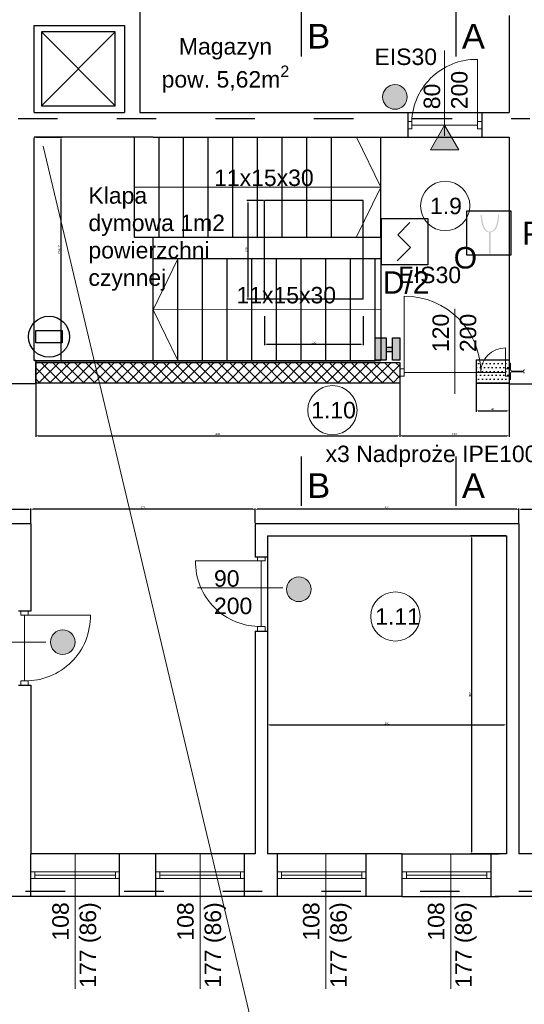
# Model space of a CAD drawing. Header units: millimetres. Extents: x 509 to 36614, y 492 to 3401.
# Tile 15 of 41: x 10505 to 11119, y 1157 to 2355. Entities that reach past the tile are written whole.
import ezdxf
from ezdxf.enums import TextEntityAlignment as Align

# ---------------------------------------------------------------- set-up
doc = ezdxf.new("R2010")
doc.units = ezdxf.units.MM
doc.linetypes.add('ACAD_ISO03W100', pattern=[30, 12, -18])
for name, color, linetype, lineweight in [('kreskowanie', 252, 'Continuous', 5), ('oddymianie', 5, 'Continuous', 20), ('opisy', 5, 'Continuous', 5), ('RAMKA 100', 198, 'Continuous', 15), ('sciany', 7, 'Continuous', 40), ('stolarka', 3, 'Continuous', 9), ('Wymiar', 7, 'Continuous', 5), ('wymiary', 6, 'Continuous', 5), ('WYŁACZNIK', 1, 'Continuous', 18), ('ściany nośne', 1, 'Continuous', 25)]:
    doc.layers.add(name, color=color, linetype=linetype, lineweight=lineweight)
for name, color, linetype in [('mcr_automatyka', 30, 'Continuous'), ('SIEMENS_adres', 7, 'Continuous'), ('SIEMENS_adres_csp', 7, 'Continuous'), ('SIEMENS_czujki', 1, 'Continuous'), ('SIEMENS_grupa', 5, 'Continuous'), ('SIEMENS_komentarze', 7, 'Continuous')]:
    doc.layers.add(name, color=color, linetype=linetype)
doc.styles.add('ARIAL', font='arial.ttf')
doc.styles.add('MtXpl_romans_shx', font='romans.shx')
doc.styles.add('OPS_Arial', font='txt')
doc.styles.get("Standard").update_dxf_attribs({"font": 'ARIAL.TTF'})
doc.dimstyles.new('ISO-25', dxfattribs={"dimtxt": 2.5, "dimasz": 2.5, "dimexe": 1.25, "dimexo": 0.625, "dimtad": 1, "dimtxsty": 'Standard', "dimcen": 2.5, "dimadec": 0, "dimazin": 0, "dimtfac": 1, "dimtmove": 0, "dimatfit": 3, "dimfxl": 0, "dimarcsym": 0})

# ---------------------------------------------------------------- blocks, each defined once
blk = doc.blocks.new('*D317')
at = {"layer": 'Defpoints', "color": 0}
for p in [(10967.2, 1912.6), (11100.2, 1916.7), (11100.2, 1848.5)]:
    blk.add_point(p, dxfattribs=at)
at = {"layer": 'wymiary', "color": 0, "lineweight": -2}
for p, q in [((10967.2, 1912), (10967.2, 1847.3)), ((11100.2, 1916.1), (11100.2, 1847.3)), ((10969.7, 1848.5), (11097.7, 1848.5))]:
    blk.add_line(p, q, dxfattribs=at)
at = {"layer": 'wymiary', "color": 0}
for points in [[(10969.7, 1848.9), (10969.7, 1848.1), (10967.2, 1848.5)], [(11097.7, 1848.1), (11097.7, 1848.9), (11100.2, 1848.5)]]:
    blk.add_solid(points, dxfattribs=at)
at = {"layer": 'wymiary', "color": 0, "insert": (11033.7, 1850.4), "char_height": 2.5, "attachment_point": 5}
blk.add_mtext('133', dxfattribs=at)
blk = doc.blocks.new('*D318')
at = {"layer": 'Defpoints', "color": 0}
for p in [(10524.2, 1912.6), (10967.2, 1912.6), (10967.2, 1848.5)]:
    blk.add_point(p, dxfattribs=at)
at = {"layer": 'wymiary', "color": 0, "lineweight": -2}
for p, q in [((10524.2, 1912), (10524.2, 1847.3)), ((10967.2, 1912), (10967.2, 1847.3)), ((10526.7, 1848.5), (10964.7, 1848.5))]:
    blk.add_line(p, q, dxfattribs=at)
at = {"layer": 'wymiary', "color": 0}
for points in [[(10526.7, 1848.9), (10526.7, 1848.1), (10524.2, 1848.5)], [(10964.7, 1848.1), (10964.7, 1848.9), (10967.2, 1848.5)]]:
    blk.add_solid(points, dxfattribs=at)
at = {"layer": 'wymiary', "color": 0, "insert": (10745.7, 1850.4), "char_height": 2.5, "attachment_point": 5}
blk.add_mtext('443', dxfattribs=at)
blk = doc.blocks.new('*D319')
at = {"layer": 'Defpoints', "color": 0}
for p in [(11060.2, 1912.6), (11100.2, 1912.6), (11100.2, 1878.9)]:
    blk.add_point(p, dxfattribs=at)
at = {"layer": 'wymiary', "color": 0, "lineweight": -2}
for p, q in [((11060.2, 1912), (11060.2, 1877.6)), ((11100.2, 1912), (11100.2, 1877.6)), ((11062.7, 1878.9), (11097.7, 1878.9))]:
    blk.add_line(p, q, dxfattribs=at)
at = {"layer": 'wymiary', "color": 0}
for points in [[(11062.7, 1879.3), (11062.7, 1878.4), (11060.2, 1878.9)], [(11097.7, 1878.4), (11097.7, 1879.3), (11100.2, 1878.9)]]:
    blk.add_solid(points, dxfattribs=at)
at = {"layer": 'wymiary', "color": 0, "insert": (11080.2, 1880.8), "char_height": 2.5, "attachment_point": 5}
blk.add_mtext('40', dxfattribs=at)
blk = doc.blocks.new('*D320')
at = {"layer": 'Defpoints', "color": 0}
for p in [(10524.2, 2211.8), (10555.1, 2211.8), (10524.2, 1937.7)]:
    blk.add_point(p, dxfattribs=at)
at = {"layer": 'wymiary', "color": 0, "lineweight": -2}
for p, q in [((10524.9, 2211.8), (10556.3, 2211.8)), ((10555.1, 1940.2), (10555.1, 2209.3)), ((10524.9, 1937.7), (10556.3, 1937.7))]:
    blk.add_line(p, q, dxfattribs=at)
at = {"layer": 'wymiary', "color": 0}
for points in [[(10555.5, 2209.3), (10554.6, 2209.3), (10555.1, 2211.8)], [(10554.6, 1940.2), (10555.5, 1940.2), (10555.1, 1937.7)]]:
    blk.add_solid(points, dxfattribs=at)
at = {"layer": 'wymiary', "color": 0, "insert": (10552.9, 2074.8), "char_height": 2.5, "attachment_point": 5, "rotation": 90}
blk.add_mtext('274,17', dxfattribs=at)
blk = doc.blocks.new('*D356')
at = {"layer": 'Defpoints', "color": 0}
for p in [(10806.2, 1726.8), (11097.2, 1726.8), (11097.2, 1496.6)]:
    blk.add_point(p, dxfattribs=at)
at = {"layer": 'wymiary', "color": 0, "lineweight": -2}
for p, q in [((10806.2, 1726.2), (10806.2, 1495.4)), ((11097.2, 1726.2), (11097.2, 1495.4)), ((10808.7, 1496.6), (11094.7, 1496.6))]:
    blk.add_line(p, q, dxfattribs=at)
at = {"layer": 'wymiary', "color": 0}
for points in [[(10808.7, 1497.1), (10808.7, 1496.2), (10806.2, 1496.6)], [(11094.7, 1496.2), (11094.7, 1497.1), (11097.2, 1496.6)]]:
    blk.add_solid(points, dxfattribs=at)
at = {"layer": 'wymiary', "color": 0, "insert": (10951.7, 1498.5), "char_height": 2.5, "attachment_point": 5}
blk.add_mtext('291', dxfattribs=at)
blk = doc.blocks.new('*D357')
at = {"layer": 'Defpoints', "color": 0}
for p in [(11097.2, 1726.8), (11054.6, 1339.8), (11097.2, 1339.8)]:
    blk.add_point(p, dxfattribs=at)
at = {"layer": 'wymiary', "color": 0, "lineweight": -2}
for p, q in [((11096.6, 1726.8), (11053.3, 1726.8)), ((11054.6, 1724.3), (11054.6, 1342.3)), ((11096.6, 1339.8), (11053.3, 1339.8))]:
    blk.add_line(p, q, dxfattribs=at)
at = {"layer": 'wymiary', "color": 0}
for points in [[(11055, 1724.3), (11054.2, 1724.3), (11054.6, 1726.8)], [(11054.2, 1342.3), (11055, 1342.3), (11054.6, 1339.8)]]:
    blk.add_solid(points, dxfattribs=at)
at = {"layer": 'wymiary', "color": 0, "insert": (11052.7, 1533.3), "char_height": 2.5, "attachment_point": 5, "rotation": 90}
blk.add_mtext('387', dxfattribs=at)
blk = doc.blocks.new('*D359')
at = {"layer": 'Defpoints', "color": 0}
for p in [(11382.2, 1758.9), (11112.2, 1741.8), (11382.2, 1741.8)]:
    blk.add_point(p, dxfattribs=at)
at = {"layer": 'wymiary', "color": 0, "lineweight": -2}
for p, q in [((11112.2, 1742.4), (11112.2, 1760.1)), ((11114.7, 1758.9), (11379.7, 1758.9)), ((11382.2, 1742.4), (11382.2, 1760.1))]:
    blk.add_line(p, q, dxfattribs=at)
at = {"layer": 'wymiary', "color": 0}
for points in [[(11114.7, 1759.3), (11114.7, 1758.4), (11112.2, 1758.9)], [(11379.7, 1758.4), (11379.7, 1759.3), (11382.2, 1758.9)]]:
    blk.add_solid(points, dxfattribs=at)
at = {"layer": 'wymiary', "color": 0, "insert": (11247.2, 1760.8), "char_height": 2.5, "attachment_point": 5}
blk.add_mtext('270', dxfattribs=at)
blk = doc.blocks.new('*D360')
at = {"layer": 'Defpoints', "color": 0}
for p in [(10791.2, 1758.9), (10791.2, 1741.8), (11112.2, 1741.8)]:
    blk.add_point(p, dxfattribs=at)
at = {"layer": 'wymiary', "color": 0, "lineweight": -2}
for p, q in [((10791.2, 1742.4), (10791.2, 1760.1)), ((11109.7, 1758.9), (10793.7, 1758.9)), ((11112.2, 1742.4), (11112.2, 1760.1))]:
    blk.add_line(p, q, dxfattribs=at)
at = {"layer": 'wymiary', "color": 0}
for points in [[(10793.7, 1759.3), (10793.7, 1758.4), (10791.2, 1758.9)], [(11109.7, 1758.4), (11109.7, 1759.3), (11112.2, 1758.9)]]:
    blk.add_solid(points, dxfattribs=at)
at = {"layer": 'wymiary', "color": 0, "insert": (10951.7, 1760.8), "char_height": 2.5, "attachment_point": 5}
blk.add_mtext('321', dxfattribs=at)
blk = doc.blocks.new('*D361')
at = {"layer": 'Defpoints', "color": 0}
for p in [(10518.2, 1758.9), (10518.2, 1741.8), (10791.2, 1741.8)]:
    blk.add_point(p, dxfattribs=at)
at = {"layer": 'wymiary', "color": 0, "lineweight": -2}
for p, q in [((10518.2, 1742.4), (10518.2, 1760.1)), ((10788.7, 1758.9), (10520.7, 1758.9)), ((10791.2, 1742.4), (10791.2, 1760.1))]:
    blk.add_line(p, q, dxfattribs=at)
at = {"layer": 'wymiary', "color": 0}
for points in [[(10520.7, 1759.3), (10520.7, 1758.4), (10518.2, 1758.9)], [(10788.7, 1758.4), (10788.7, 1759.3), (10791.2, 1758.9)]]:
    blk.add_solid(points, dxfattribs=at)
at = {"layer": 'wymiary', "color": 0, "insert": (10654.7, 1760.8), "char_height": 2.5, "attachment_point": 5}
blk.add_mtext('273', dxfattribs=at)
blk = doc.blocks.new('*D362')
at = {"layer": 'Defpoints', "color": 0}
for p in [(10518.2, 1758.9), (10211.2, 1741.8), (10518.2, 1741.8)]:
    blk.add_point(p, dxfattribs=at)
at = {"layer": 'wymiary', "color": 0, "lineweight": -2}
for p, q in [((10211.2, 1742.4), (10211.2, 1760.1)), ((10213.7, 1758.9), (10515.7, 1758.9)), ((10518.2, 1742.4), (10518.2, 1760.1))]:
    blk.add_line(p, q, dxfattribs=at)
at = {"layer": 'wymiary', "color": 0}
for points in [[(10213.7, 1759.3), (10213.7, 1758.4), (10211.2, 1758.9)], [(10515.7, 1758.4), (10515.7, 1759.3), (10518.2, 1758.9)]]:
    blk.add_solid(points, dxfattribs=at)
at = {"layer": 'wymiary', "color": 0, "insert": (10364.7, 1760.8), "char_height": 2.5, "attachment_point": 5}
blk.add_mtext('307', dxfattribs=at)
blk = doc.blocks.new('*D372')
at = {"layer": 'Defpoints', "color": 0}
for p in [(10802.7, 1994.5), (10922.7, 1994.5), (10922.7, 1959.9)]:
    blk.add_point(p, dxfattribs=at)
at = {"layer": 'opisy', "color": 0, "lineweight": -2}
for p, q in [((10802.7, 1993.9), (10802.7, 1958.6)), ((10922.7, 1993.9), (10922.7, 1958.6)), ((10805.2, 1959.9), (10920.2, 1959.9))]:
    blk.add_line(p, q, dxfattribs=at)
at = {"layer": 'opisy', "color": 0}
for points in [[(10805.2, 1960.3), (10805.2, 1959.5), (10802.7, 1959.9)], [(10920.2, 1959.5), (10920.2, 1960.3), (10922.7, 1959.9)]]:
    blk.add_solid(points, dxfattribs=at)
at = {"layer": 'opisy', "color": 0, "lineweight": 5, "insert": (10862.7, 1961.8), "char_height": 2.5, "attachment_point": 5}
blk.add_mtext('120', dxfattribs=at)
blk = doc.blocks.new('*D373')
at = {"layer": 'Defpoints', "color": 0}
for p in [(10802.1, 2134.5), (10782.5, 2014.5), (10802.7, 2014.5)]:
    blk.add_point(p, dxfattribs=at)
at = {"layer": 'opisy', "color": 0, "lineweight": -2}
for p, q in [((10801.5, 2134.5), (10781.2, 2134.5)), ((10782.5, 2132), (10782.5, 2017)), ((10802.1, 2014.5), (10781.2, 2014.5))]:
    blk.add_line(p, q, dxfattribs=at)
at = {"layer": 'opisy', "color": 0}
for points in [[(10782.9, 2132), (10782, 2132), (10782.5, 2134.5)], [(10782, 2017), (10782.9, 2017), (10782.5, 2014.5)]]:
    blk.add_solid(points, dxfattribs=at)
at = {"layer": 'opisy', "color": 0, "lineweight": 5, "insert": (10780.6, 2074.5), "char_height": 2.5, "attachment_point": 5, "rotation": 90}
blk.add_mtext('120', dxfattribs=at)
blk = doc.blocks.new('*U2')
for p, q in [((7.6, 28.6), (-10.5, 10.5)), ((-10.5, 10.5), (8.7, -8.7)), ((8.7, -8.7), (-11.1, -28.4))]:
    blk.add_line(p, q)
blk.add_lwpolyline([(-34.5, 34.5), (34.5, 34.5), (34.5, -34.5), (-34.5, -34.5)], close=True)
at = {"flags": 9}
blk.add_attdef('NAZWA', (-58.3, 81.4), '', height=22, dxfattribs=at)
at = {"layer": 'SIEMENS_adres', "style": 'ARIAL', "width": 0.7, "flags": 8}
blk.add_attdef('ADRES', text='', height=26, dxfattribs=at).set_placement((8.7, 57.1), align=Align.MIDDLE_LEFT)
at = {"layer": 'SIEMENS_adres_csp', "style": 'MtXpl_romans_shx', "flags": 8}
blk.add_attdef('CSP', text='', height=15.6, dxfattribs=at).set_placement((-41.4, 26.4), align=Align.MIDDLE_RIGHT)
at = {"layer": 'SIEMENS_grupa', "style": 'ARIAL', "width": 0.7, "flags": 8}
blk.add_attdef('GRUPA', text='', height=26, dxfattribs=at).set_placement((0, -45.7), align=Align.TOP_CENTER)
at = {"layer": 'SIEMENS_komentarze', "style": 'MtXpl_romans_shx', "flags": 1}
blk.add_attdef('PARAMETR', (-210.6, -12.1), '', height=22, dxfattribs=at)
at = {"layer": 'SIEMENS_komentarze', "style": 'MtXpl_romans_shx'}
blk.add_attdef('UWAGI', (40.4, -11.2), '', height=22, dxfattribs=at)

msp = doc.modelspace()

# ---------------------------------------------------------------- hatches: boundary and pattern name
at = {"transparency": 33554607}
h = msp.add_hatch(color=256, dxfattribs=at)
h.dxf.hatch_style = 1
h.set_gradient(color1=(0, 0, 255), color2=(0, 0, 228), one_color=1, tint=0.44995, name='CYLINDER')
h.paths.add_polyline_path([(10958.245, 1940.283), (10967.23, 1940.283), (10967.23, 1967.743), (10958.245, 1967.743)])
h.paths.add_polyline_path([(10950.692, 1940.283), (10950.692, 1967.743), (10937.273, 1967.743), (10937.273, 1940.283)])
h.paths.add_polyline_path([(10950.692, 1950.882), (10958.245, 1950.882), (10958.245, 1955.77), (10950.692, 1955.77)])
at = {"layer": 'kreskowanie', "transparency": 33554687}
h = msp.add_hatch(dxfattribs=at)
h.set_pattern_fill('ANSI37', color=251, scale=3)
h.set_pattern_definition([(45, (5207.562, 5509.964), (-6.735192, 6.735192), []), (135, (5207.562, 5509.964), (-6.735192, -6.735192), [])])
h.paths.add_polyline_path([(10524.231, 1937.665), (10524.234, 1912.613), (10967.23, 1912.613), (10967.23, 1937.665), (10937.23, 1937.665), (10524.234, 1937.665)], is_closed=False)
at = {"layer": 'stolarka', "transparency": 33554687}
h = msp.add_hatch(color=251, dxfattribs=at)
h.dxf.hatch_style = 1
h.paths.add_polyline_path([(10976.269, 2260.687, 1), (10946.269, 2260.687, 1)])
h = msp.add_hatch(color=251, dxfattribs=at)
h.dxf.hatch_style = 1
h.paths.add_polyline_path([(10859.347, 1661.579, 1), (10829.347, 1661.579, 1)])
h = msp.add_hatch(color=251, dxfattribs=at)
h.dxf.hatch_style = 1
h.paths.add_polyline_path([(10572.125, 1597.286, 1), (10542.125, 1597.286, 1)])
at = {"layer": 'Wymiar', "transparency": 33554687}
h = msp.add_hatch(color=251, dxfattribs=at)
h.dxf.hatch_style = 1
h.paths.add_polyline_path([(11039.041, 2196.352), (11021.726, 2226.343), (11004.411, 2196.352)])
at = {"layer": 'WYŁACZNIK', "lineweight": 30}
h = msp.add_hatch(color=30, dxfattribs=at)
edge = h.paths.add_edge_path()
edge.add_spline(control_points=[(11077.814, 2096.007), (11078.386, 2096.147), (11083.948, 2097.075), (11087.41, 2106.987), (11087.843, 2114.129), (11088.06, 2117.462)], knot_values=[0.41248098, 0.41248098, 0.41248098, 0.41248098, 1.16065763, 6.84798008, 10.93999112, 10.93999112, 10.93999112, 10.93999112], degree=3, periodic=0)
edge.add_line((11088.06, 2117.462), (11086.786, 2117.413))
edge.add_spline(control_points=[(11086.786, 2117.413), (11086.646, 2115.941), (11086.507, 2114.479), (11086.193, 2112.007), (11086.045, 2111.005), (11085.676, 2108.968), (11085.455, 2107.927), (11084.791, 2105.358), (11084.293, 2103.838), (11083.226, 2101.536), (11082.73, 2100.673), (11081.605, 2099.177), (11080.976, 2098.545), (11079.925, 2097.814), (11079.556, 2097.606), (11078.775, 2097.266), (11078.344, 2097.13), (11077.554, 2096.921), (11077.212, 2096.842), (11076.401, 2096.857)], knot_values=[0.09000362, 0.09000362, 0.09000362, 0.09000362, 2.04786432, 2.04786432, 3.36458653, 3.36458653, 4.68130874, 4.68130874, 6.58705887, 6.58705887, 7.88515302, 7.88515302, 9.18324717, 9.18324717, 9.83229424, 9.83229424, 10.48134132, 10.48134132, 10.93999112, 10.93999112, 10.93999112, 10.93999112], degree=3, periodic=0)
edge.add_spline(control_points=[(11076.861, 2096.763), (11076.509, 2096.842), (11076.167, 2096.921), (11075.377, 2097.13), (11074.947, 2097.266), (11074.165, 2097.606), (11073.797, 2097.814), (11072.745, 2098.545), (11072.117, 2099.177), (11070.991, 2100.673), (11070.496, 2101.536), (11069.428, 2103.838), (11068.93, 2105.358), (11068.266, 2107.927), (11068.045, 2108.968), (11067.676, 2111.005), (11067.528, 2112.007), (11067.215, 2114.479), (11067.075, 2115.941), (11066.935, 2117.413)], knot_values=[0.09000362, 0.09000362, 0.09000362, 0.09000362, 0.54865342, 0.54865342, 1.1977005, 1.1977005, 1.84674757, 1.84674757, 3.14484172, 3.14484172, 4.44293587, 4.44293587, 6.348686, 6.348686, 7.66540821, 7.66540821, 8.98213042, 8.98213042, 10.93999112, 10.93999112, 10.93999112, 10.93999112], degree=3, periodic=0)
edge.add_line((11066.935, 2117.413), (11065.465, 2117.246))
edge.add_spline(control_points=[(11065.465, 2117.246), (11065.854, 2114.173), (11066.114, 2106.511), (11070.269, 2096.902), (11075.336, 2096.147), (11075.908, 2096.007)], knot_values=[0.41248098, 0.41248098, 0.41248098, 0.41248098, 4.50449202, 10.19181446, 10.93999112, 10.93999112, 10.93999112, 10.93999112], degree=3, periodic=0)
edge.add_line((11075.908, 2096.007), (11075.908, 2069.938))
edge.add_line((11075.908, 2069.938), (11077.814, 2069.938))
edge.add_line((11077.814, 2069.938), (11077.814, 2096.007))
at = {"layer": 'ściany nośne', "transparency": 33554687}
h = msp.add_hatch(dxfattribs=at)
h.set_pattern_fill('DOTS', color=251, scale=3)
h.set_pattern_definition([(0, (5207.5587, 5436.7156), (2.38125, 4.7625), [0, -4.7625])])
edge = h.paths.add_edge_path()
edge.add_line((11100.223, 1940.621), (11100.223, 1912.618))
edge.add_line((11100.223, 1912.618), (11060.231, 1912.613))
edge.add_line((11060.231, 1912.613), (11060.227, 1940.665))
edge.add_line((11060.227, 1940.665), (11100.223, 1940.67))
edge = h.paths.add_edge_path(flags=16)
edge.add_line((11060.231, 1912.613), (11100.223, 1912.618))

# ---------------------------------------------------------------- linework, layer by layer
for points in [[(10937.273, 1940.283), (10937.273, 1967.743), (10950.692, 1967.743), (10950.692, 1940.283)], [(10958.245, 1940.283), (10958.245, 1967.743), (10967.23, 1967.743), (10967.23, 1940.283)], [(10958.245, 1950.882), (10958.245, 1955.77), (10950.692, 1955.77), (10950.692, 1950.882)]]:
    msp.add_lwpolyline(points, close=True)
at = {"layer": 'mcr_automatyka', "color": 30, "ltscale": 300}
msp.add_lwpolyline([(10524.382, 1976.318), (10556.545, 1976.318), (10556.545, 1961.57), (10524.382, 1961.57)], close=True, dxfattribs=at)
msp.add_circle((10540.463, 1968.944), 25, dxfattribs=at)
at = {"layer": 'oddymianie'}
msp.add_lwpolyline([(10801.225, 1073.118), (10533.423, 2200.706)], dxfattribs=at)
at = {"layer": 'opisy', "color": 251}
for p, q in [((11021.726, 2213.434), (11021.726, 2317.147)), ((10944.239, 2150.829), (10914.73, 2211.825)), ((10944.239, 2150.829), (10644.231, 2150.835)), ((10914.237, 2089.834), (10944.239, 2150.829)), ((10697.231, 2063.836), (10667.231, 2001.836)), ((10944.237, 2001.87), (10667.231, 2001.836)), ((10667.231, 2001.836), (10697.231, 1939.836)), ((11034.227, 1899.285), (11034.227, 2002.997)), ((11095.724, 1929.79), (11100.224, 1929.79)), ((11095.724, 1920.79), (11095.724, 1929.79)), ((11100.223, 1916.726), (11100.223, 1936.726)), ((11100.223, 1916.726), (11100.223, 1936.726)), ((11101.723, 1936.726), (11100.223, 1936.726)), ((11101.723, 1928.976), (11101.723, 1936.726)), ((11095.724, 1920.79), (11100.224, 1920.79)), ((11101.723, 1924.476), (11101.723, 1916.726)), ((11103.523, 1927.176), (11116.923, 1927.176)), ((11103.523, 1926.276), (11116.923, 1926.276)), ((10824.716, 1663.29), (10721.004, 1663.29)), ((10536.716, 1597.286), (10433.004, 1597.286)), ((10572.226, 1339.788), (10572.226, 1175.204)), ((10724.226, 1339.788), (10724.226, 1175.204)), ((10877.226, 1339.788), (10877.226, 1175.204)), ((11029.229, 1339.788), (11029.229, 1175.204))]:
    msp.add_line(p, q, dxfattribs=at)
for centre in [(11022.445, 2128.059), (10885.314, 1879.577), (10961.81, 1628.493)]:
    msp.add_circle(centre, 30, dxfattribs=at)
for centre, start, end in [((11103.523, 1928.976), 180, 270), ((11103.523, 1924.476), 90, 180), ((11116.923, 1928.976), 270, 0), ((11116.923, 1924.476), 0, 90)]:
    msp.add_arc(centre, 1.8, start, end, dxfattribs=at)
at = {"layer": 'stolarka', "color": 251}
for p, q in [((11061.726, 2226.343), (11061.726, 2306.343)), ((10981.726, 2230.843), (10977.226, 2230.843)), ((10981.726, 2230.843), (10981.726, 2221.843)), ((11061.726, 2230.843), (11061.726, 2221.843)), ((11061.726, 2230.843), (11067.226, 2230.843)), ((10981.726, 2221.843), (10977.226, 2221.843)), ((11061.726, 2226.343), (10981.726, 2226.343)), ((11061.726, 2221.843), (11067.226, 2221.843)), ((10972.73, 1925.29), (10972.73, 2018.283)), ((11095.724, 1925.295), (11095.724, 1955.295)), ((10972.73, 1929.785), (10967.23, 1929.785)), ((10972.73, 1920.785), (10972.73, 1929.785)), ((11095.724, 1929.79), (11100.224, 1929.79)), ((11095.724, 1920.79), (11095.724, 1929.79)), ((10972.73, 1920.785), (10967.23, 1920.785)), ((10972.73, 1925.29), (11095.724, 1925.29)), ((11095.724, 1920.79), (11100.224, 1920.79)), ((11100.223, 1916.726), (11101.723, 1916.726)), ((10798.726, 1696.29), (10718.726, 1696.29)), ((10794.226, 1696.29), (10794.226, 1700.79)), ((10803.226, 1696.29), (10794.226, 1696.29)), ((10798.726, 1616.29), (10798.726, 1696.29)), ((10803.226, 1696.29), (10803.226, 1700.79)), ((10506.226, 1630.286), (10506.226, 1634.786)), ((10515.226, 1630.286), (10506.226, 1630.286)), ((10510.726, 1550.286), (10510.726, 1630.286)), ((10510.726, 1630.286), (10590.726, 1630.286)), ((10515.226, 1630.286), (10515.226, 1634.786)), ((10794.226, 1616.29), (10794.226, 1610.79)), ((10803.226, 1616.29), (10794.226, 1616.29)), ((10803.226, 1616.29), (10803.226, 1610.79)), ((10506.226, 1550.286), (10506.226, 1544.786)), ((10515.226, 1550.286), (10506.226, 1550.286)), ((10515.226, 1550.286), (10515.226, 1544.786)), ((10518.226, 1317.788), (10523.226, 1317.788)), ((10523.226, 1309.788), (10518.226, 1309.788)), ((10523.226, 1317.788), (10523.226, 1309.788)), ((10523.226, 1317.788), (10621.226, 1317.788)), ((10523.226, 1313.788), (10621.226, 1313.788)), ((10523.226, 1309.788), (10621.226, 1309.788)), ((10626.226, 1317.788), (10621.226, 1317.788)), ((10621.226, 1317.788), (10621.226, 1309.788)), ((10621.226, 1309.788), (10626.226, 1309.788)), ((10670.226, 1317.788), (10675.226, 1317.788)), ((10675.226, 1309.788), (10670.226, 1309.788)), ((10675.226, 1317.788), (10675.226, 1309.788)), ((10675.226, 1317.788), (10773.226, 1317.788)), ((10675.226, 1313.788), (10773.226, 1313.788)), ((10675.226, 1309.788), (10773.226, 1309.788)), ((10778.226, 1317.788), (10773.226, 1317.788)), ((10773.226, 1317.788), (10773.226, 1309.788)), ((10773.226, 1309.788), (10778.226, 1309.788)), ((10818.226, 1317.788), (10823.226, 1317.788)), ((10823.226, 1309.788), (10818.226, 1309.788)), ((10823.226, 1317.788), (10823.226, 1309.788)), ((10823.226, 1317.788), (10921.226, 1317.788)), ((10823.226, 1313.788), (10921.226, 1313.788)), ((10823.226, 1309.788), (10921.226, 1309.788)), ((10926.226, 1317.788), (10921.226, 1317.788)), ((10921.226, 1317.788), (10921.226, 1309.788)), ((10921.226, 1309.788), (10926.226, 1309.788)), ((10970.229, 1317.788), (10975.229, 1317.788)), ((10975.229, 1309.788), (10970.229, 1309.788)), ((10975.229, 1317.788), (10975.229, 1309.788)), ((10975.229, 1317.788), (11073.229, 1317.788)), ((10975.229, 1313.788), (11073.229, 1313.788)), ((10975.229, 1309.788), (11073.229, 1309.788)), ((11078.229, 1317.788), (11073.229, 1317.788)), ((11073.229, 1317.788), (11073.229, 1309.788)), ((11073.229, 1309.788), (11078.229, 1309.788))]:
    msp.add_line(p, q, dxfattribs=at)
for points in [[(11061.726, 2306.343, 0.42573526), (10981.726, 2226.343)], [(10718.726, 1696.29, 0.42573526), (10798.726, 1616.29)], [(10590.726, 1630.286, -0.42573526), (10510.726, 1550.286)]]:
    msp.add_lwpolyline(points, format="xyb", dxfattribs=at)
for centre in [(10961.269, 2260.687), (10844.347, 1661.579), (10557.125, 1597.286)]:
    msp.add_circle(centre, 15, dxfattribs=at)
for centre, radius, start, end in [((10972.73, 1925.29), 92.994, 0.003114, 90), ((11095.724, 1925.295), 30, 90, 180)]:
    msp.add_arc(centre, radius, start, end, dxfattribs=at)
at = {"layer": 'Wymiar', "color": 251}
for p, q in [((11021.726, 2226.343), (11004.411, 2196.352)), ((11021.726, 2226.343), (11039.041, 2196.352)), ((11039.041, 2196.352), (11004.411, 2196.352))]:
    msp.add_line(p, q, dxfattribs=at)
at = {"layer": 'WYŁACZNIK', "color": 30, "lineweight": 30}
msp.add_lwpolyline([(11048.88, 2122.169), (11102.264, 2122.169), (11102.264, 2068.214), (11048.886, 2068.214)], close=True, dxfattribs=at)
at = {"layer": 'ściany nośne', "color": 251}
for p, q in [((10650.96, 2369.788), (10650.96, 2241.84)), ((10847.231, 2369.864), (10847.231, 2309.864)), ((11035.439, 2369.864), (11035.439, 2309.864)), ((11100.226, 2359.788), (11100.226, 2241.84)), ((10522.231, 2241.84), (10522.231, 2347.788)), ((10522.231, 2347.788), (10632.226, 2347.788)), ((10531.071, 2339.898), (10531.071, 2249.898)), ((10621.071, 2339.898), (10531.071, 2339.898)), ((10531.071, 2339.898), (10621.071, 2249.898)), ((10531.071, 2249.898), (10621.071, 2339.898)), ((10621.071, 2249.898), (10621.071, 2339.898)), ((10632.226, 2347.788), (10632.226, 2241.84)), ((10522.231, 2241.84), (10632.226, 2241.84)), ((10531.071, 2249.898), (10621.071, 2249.898)), ((10650.96, 2241.84), (11100.226, 2241.84)), ((10977.226, 2211.825), (10977.226, 2241.84)), ((11067.226, 2241.84), (11067.226, 2211.825)), ((10667.231, 2211.836), (10522.231, 2211.84)), ((10522.231, 1939.836), (10522.231, 2210.836)), ((10644.231, 2089.833), (10644.231, 2211.836)), ((10667.231, 2211.836), (10937.235, 2211.825)), ((10674.237, 2089.833), (10674.237, 2211.835)), ((10704.237, 2089.834), (10704.237, 2211.835)), ((10734.237, 2089.834), (10734.237, 2211.835)), ((10764.237, 2089.834), (10764.237, 2211.835)), ((10794.237, 2089.834), (10794.237, 2211.835)), ((10824.237, 2089.834), (10824.237, 2211.835)), ((10854.237, 2089.834), (10854.237, 2211.835)), ((10884.237, 2089.834), (10884.237, 2211.835)), ((10937.235, 2211.825), (11100.226, 2211.825)), ((10944.237, 2089.834), (10944.241, 2211.825)), ((11100.226, 2211.825), (11100.226, 1911.788)), ((10944.237, 2089.834), (10644.231, 2089.833)), ((10667.231, 2063.836), (10667.231, 2089.833)), ((10944.237, 2089.834), (10944.237, 1939.836)), ((10667.231, 1939.836), (10667.231, 2063.836)), ((10944.237, 2063.836), (10667.231, 2063.836)), ((10697.231, 1939.836), (10697.231, 2063.836)), ((10727.231, 1939.836), (10727.231, 2063.836)), ((10757.231, 1939.836), (10757.231, 2063.836)), ((10787.231, 1939.836), (10787.231, 2063.836)), ((10817.231, 1939.836), (10817.231, 2063.836)), ((10847.231, 1939.836), (10847.231, 2063.836)), ((10877.231, 1939.836), (10877.231, 2063.836)), ((10907.231, 1939.836), (10907.231, 2063.836)), ((10937.231, 1939.836), (10937.231, 2063.836)), ((10524.231, 1939.836), (10522.231, 1939.836)), ((10522.231, 1939.836), (10667.231, 1939.836)), ((10937.23, 1937.665), (10524.23, 1937.665)), ((10524.23, 1937.665), (10937.23, 1937.665)), ((10524.231, 1939.836), (10524.234, 1911.784)), ((10524.234, 1912.613), (10524.234, 1937.665)), ((10524.234, 1937.665), (10967.23, 1937.665)), ((10667.231, 1939.836), (10944.237, 1939.836)), ((10967.23, 1937.665), (10967.23, 1912.613)), ((11060.227, 1940.665), (11100.223, 1940.67)), ((11060.227, 1940.665), (11100.223, 1940.67)), ((11060.227, 1940.665), (11060.231, 1912.613)), ((11060.227, 1940.665), (11060.231, 1912.613)), ((11100.223, 1940.67), (11100.226, 1912.618)), ((11100.223, 1940.621), (11100.223, 1912.618)), ((10524.234, 1911.784), (10323.226, 1911.788)), ((10967.23, 1912.613), (10524.234, 1912.613)), ((11060.231, 1912.613), (11100.223, 1912.618)), ((11100.223, 1912.618), (11060.231, 1912.613)), ((11100.226, 1911.788), (11282.226, 1911.788)), ((10847.231, 1823.056), (10847.231, 1763.056)), ((11035.439, 1823.056), (11035.439, 1763.056)), ((10211.226, 1741.79), (10518.226, 1741.79)), ((10518.226, 1741.79), (10518.226, 1634.786)), ((10791.226, 1741.79), (10791.226, 1700.79)), ((10791.226, 1741.79), (11112.226, 1741.79)), ((11112.226, 1741.79), (11112.226, 1339.788)), ((10806.226, 1726.79), (10806.226, 1700.79)), ((10806.226, 1726.79), (11097.226, 1726.79)), ((11097.226, 1726.79), (11097.226, 1339.788)), ((10806.226, 1700.79), (10791.226, 1700.79)), ((10518.226, 1634.786), (10503.226, 1634.786)), ((10791.226, 1610.79), (10791.226, 1339.788)), ((10791.226, 1610.79), (10806.226, 1610.79)), ((10806.226, 1610.79), (10806.226, 1339.788)), ((10503.226, 1544.786), (10518.226, 1544.786)), ((10518.226, 1544.786), (10518.226, 1339.788)), ((10791.226, 1339.788), (10518.226, 1339.788)), ((10518.226, 1287.788), (10518.226, 1339.788)), ((10626.226, 1287.788), (10626.226, 1339.788)), ((10670.226, 1287.788), (10670.226, 1339.788)), ((10778.226, 1287.788), (10778.226, 1339.788)), ((10970.229, 1339.788), (10806.226, 1339.788)), ((10818.226, 1287.788), (10818.226, 1339.788)), ((10926.226, 1287.788), (10926.226, 1339.788)), ((10970.229, 1287.788), (10970.229, 1339.788)), ((10970.229, 1339.788), (11088.229, 1339.788)), ((11078.229, 1287.788), (11078.229, 1339.788)), ((11097.226, 1339.788), (11083.229, 1339.788)), ((11382.226, 1339.788), (11112.226, 1339.788)), ((10970.229, 1287.788), (8381.226, 1287.788)), ((10970.229, 1287.788), (11088.229, 1287.788)), ((13075.226, 1287.788), (11083.229, 1287.788))]:
    msp.add_line(p, q, dxfattribs=at)
at = {"layer": 'ściany nośne', "color": 251, "linetype": 'ACAD_ISO03W100', "ltscale": 4}
for p, q in [((10502.816, 2234.302), (11125.622, 2234.302)), ((11399.944, 1293.767), (8699.886, 1293.767))]:
    msp.add_line(p, q, dxfattribs=at)
at = {"layer": 'ściany nośne', "lineweight": 30}
for p, q in [((10922.728, 2134.527), (10802.728, 2134.527)), ((10802.728, 2014.527), (10802.728, 2134.527)), ((10922.728, 2014.527), (10922.728, 2134.527)), ((10922.728, 2014.527), (10802.728, 2014.527))]:
    msp.add_line(p, q, dxfattribs=at)
at = {"layer": 'ściany nośne', "color": 251}
for p in [(10697.231, 1939.836), (10727.231, 1939.836), (10757.231, 1939.836), (10787.231, 1939.836), (10817.231, 1939.836), (10847.231, 1939.836), (10877.231, 1939.836), (10907.231, 1939.836), (10937.231, 1939.836)]:
    msp.add_point(p, dxfattribs=at)
at = {"layer": 'ściany nośne', "color": 0}
msp.add_point((10937.231, 1939.836), dxfattribs=at)

# ---------------------------------------------------------------- block references
at = {"layer": 'SIEMENS_czujki', "xscale": 0.8133694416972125, "yscale": 0.8133694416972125, "zscale": 0.8133694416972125}
msp.add_blockref('*U2', (10973.22, 2084.549), dxfattribs=at)

# ---------------------------------------------------------------- texts
at = {"layer": 'opisy', "color": 251, "attachment_point": 1}
for s, insert, char_height, width in [('B', (10854.616, 2349.64), 30, 518.52271), ('A', (11042.824, 2349.64), 30, 518.52271), ('\\A1;\\pxqc;Magazyn\\Ppow. 5,62m{\\H0.7x;\\S2^ ;}', (10643.176, 2332.263), 20, 223.77925), ('EIS30', (10936.441, 2319.566), 20, 104.91277), ('11x15x30', (10741.277, 2172.354), 20, 104.91277), ('1.9', (11003.95, 2138.092), 20, 104.91277), ('EIS30', (10965.697, 2054.15), 20, 104.91277), ('11x15x30', (10768.508, 2029.518), 20, 104.91277), ('1.10', (10859.415, 1889.61), 20, 104.91277), ('x3 Nadproże IPE100 L=150cm', (10876.909, 1836.387), 20, 504.7886), ('B', (10854.616, 1802.831), 30, 518.52271), ('A', (11042.824, 1802.831), 30, 518.52271), ('90\\P200', (10741.131, 1684.737), 20, 6.69806), ('1.11', (10937.309, 1638.526), 20, 104.91277)]:
    msp.add_mtext(s, dxfattribs=dict(at, insert=insert, char_height=char_height, width=width))
at = {"layer": 'opisy', "color": 251, "char_height": 20, "rotation": 90}
for s, insert, width, attachment_point in [('80\\P200', (10996.273, 2245.779), 6.69806, 1), ('120\\P200', (11006.911, 1950.233), 6.69806, 1), ('108\\P177 (86)', (10544.393, 1280.714), 104.91277, 3), ('108\\P177 (86)', (10696.393, 1280.714), 104.91277, 3), ('108\\P177 (86)', (10849.393, 1280.714), 104.91277, 3), ('108\\P177 (86)', (11001.396, 1280.714), 104.91277, 3)]:
    msp.add_mtext(s, dxfattribs=dict(at, insert=insert, width=width, attachment_point=attachment_point))
at = {"layer": 'opisy', "color": 1, "lineweight": 9, "insert": (10588.357, 2150.835), "char_height": 20, "width": 167.99523, "attachment_point": 1}
msp.add_mtext('Klapa dymowa 1m2 powierzchni czynnej', dxfattribs=at)
at = {"layer": 'RAMKA 100', "color": 30, "lineweight": 25, "insert": (11144.444, 2109.136), "char_height": 28.2612, "width": 315.21478, "attachment_point": 2, "style": 'OPS_Arial'}
msp.add_mtext('P/2 ', dxfattribs=at)
at = {"layer": 'RAMKA 100', "color": 1, "lineweight": 25, "insert": (10974.892, 2048.54), "char_height": 27.2874, "width": 304.35277, "attachment_point": 2, "style": 'OPS_Arial'}
msp.add_mtext('D/2 ', dxfattribs=at)
at = {"layer": 'sciany', "color": 30, "lineweight": 25, "insert": (11032.85, 2078.068), "char_height": 26.14606, "width": 32.44039, "attachment_point": 1}
msp.add_mtext('{\\fArial|b0|i0|c238|p34;O}', dxfattribs=at)

# ---------------------------------------------------------------- dimensions: what is measured, and where the dimension line sits
at = {"layer": 'opisy', "color": 1, "lineweight": 5}
dim = msp.add_linear_dim(base=(10782.452, 2014.527), p1=(10802.103, 2134.527), p2=(10802.728, 2014.527), angle=90, dimstyle='ISO-25', override={"dimtmove": 1}, dxfattribs=at)
dim.commit()
dim.dimension.update_dxf_attribs({"geometry": '*D373', "text_midpoint": (10780.55, 2074.527)})
dim = msp.add_linear_dim(base=(10922.728, 1959.886), p1=(10802.728, 1994.527), p2=(10922.728, 1994.527), dimstyle='ISO-25', dxfattribs=at)
dim.commit()
dim.dimension.update_dxf_attribs({"geometry": '*D372', "text_midpoint": (10862.728, 1961.788)})
at = {"layer": 'wymiary', "color": 251}
dim = msp.add_linear_dim(base=(10555.0661, 2211.8399), p1=(10524.2337, 1937.6654), p2=(10524.2414, 2211.8399), angle=90, dimstyle='ISO-25', override={"dimtxsty": 'Standard'}, dxfattribs=at)
dim.commit()
dim.dimension.update_dxf_attribs({"geometry": '*D320', "text_midpoint": (10552.9387, 2074.7527)})
for base, p1, p2, picture, middle in [((10967.23, 1848.509), (10524.234, 1912.613), (10967.23, 1912.613), '*D318', (10745.732, 1850.411)), ((11100.229, 1848.509), (10967.23, 1912.613), (11100.229, 1916.726), '*D317', (11033.73, 1850.411)), ((11100.2262, 1878.8579), (11060.2307, 1912.6132), (11100.2262, 1912.6179), '*D319', (11080.2284, 1880.7594)), ((10518.226, 1758.856), (10211.226, 1741.79), (10518.226, 1741.79), '*D362', (10364.726, 1760.758)), ((10518.226, 1758.856), (10791.226, 1741.79), (10518.226, 1741.79), '*D361', (10654.726, 1760.758)), ((10791.226, 1758.856), (11112.226, 1741.79), (10791.226, 1741.79), '*D360', (10951.726, 1760.758)), ((11382.226, 1758.856), (11112.226, 1741.79), (11382.226, 1741.79), '*D359', (11247.226, 1760.757)), ((11097.226, 1496.641), (10806.226, 1726.79), (11097.226, 1726.79), '*D356', (10951.726, 1498.542))]:
    dim = msp.add_linear_dim(base=base, p1=p1, p2=p2, dimstyle='ISO-25', dxfattribs=at)
    dim.commit()
    dim.dimension.update_dxf_attribs({"geometry": picture, "text_midpoint": middle})
dim = msp.add_linear_dim(base=(11054.584, 1339.788), p1=(11097.226, 1726.79), p2=(11097.226, 1339.788), angle=90, dimstyle='ISO-25', dxfattribs=at)
dim.commit()
dim.dimension.update_dxf_attribs({"geometry": '*D357', "text_midpoint": (11052.682, 1533.289)})

doc.saveas('drawing.dxf')
